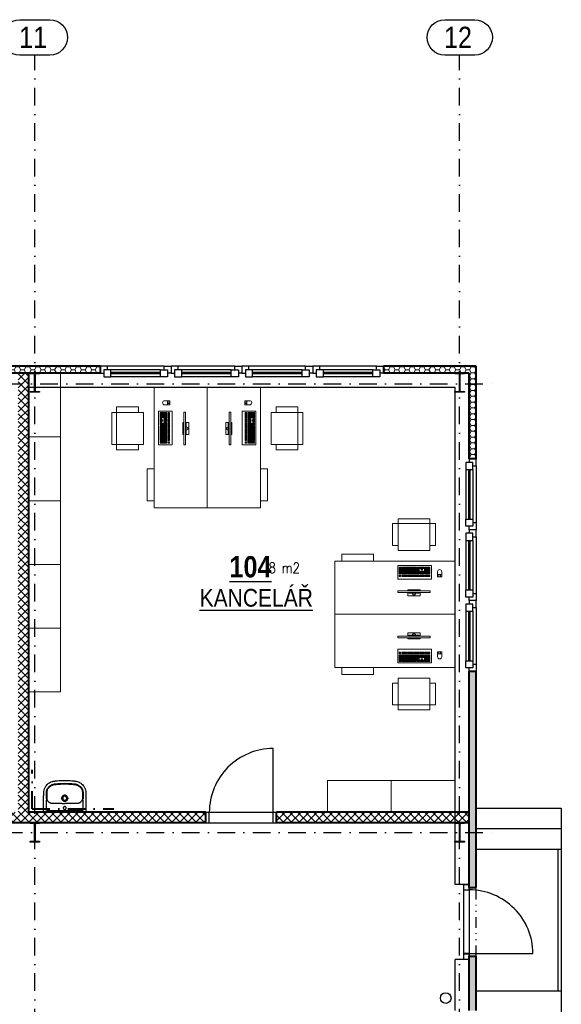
# Model space of a CAD drawing. Header units: millimetres. Extents: x 289644 to 361310, y -188841 to -159734.
# Tile 7 of 7: x 349312 to 356960, y -173637 to -159734. Entities that reach past the tile are written whole.
import ezdxf

# ---------------------------------------------------------------- set-up
doc = ezdxf.new("R2010")
doc.units = ezdxf.units.MM
for name, pattern in [('DASHDOT', [0.5, 0.25, -0.125, 0, -0.125]), ('DIVIDE', [8, 3, -1.5, 0.25, -1.5, 0.25, -1.5]), ('XKITLINE00', [0])]:
    doc.linetypes.add(name, pattern=pattern)
for name, color, linetype in [('IN_BLOKY_ZT', 161, 'Continuous'), ('IN_BP_BOURACI PRACE', 40, 'Continuous'), ('IN_C_CERCHOVANA', 7, 'DIVIDE'), ('IN_C_OSA', 6, 'DASHDOT'), ('IN_LEGENDA_M', 3, 'Continuous'), ('IN_NS_TENKA', 20, 'Continuous'), ('IN_NS_VYPLNE OTVORU', 16, 'Continuous'), ('IN_VYPLNE OTVORU', 151, 'Continuous')]:
    doc.layers.add(name, color=color, linetype=linetype)
doc.layers.add('IN_HELP', color=6, linetype='Continuous', plot=False)
for name, color, linetype, lineweight in [('IN_NS_TLUSTA', 1, 'Continuous', 40), ('IN_SLOUPY', 6, 'Continuous', 30), ('IN_SRAFY', 8, 'Continuous', 9), ('IN_STAFAGE', 8, 'Continuous', 9), ('Položka', 2, 'Continuous', 0), ('SLOUPY', 140, 'Continuous', 13)]:
    doc.layers.add(name, color=color, linetype=linetype, lineweight=lineweight)
doc.styles.add('ARIAL', font='arial.ttf')
doc.styles.add('Koty', font='romand.shx', dxfattribs={"width": 0.8})
doc.styles.add('ROMAND', font='romand.shx', dxfattribs={"width": 0.85})
pattern_1 = [(0, (0, -176228.025), (71.4375, 41.2444597), [47.625, -95.25]), (120, (0, -176228.025), (-71.4375, 41.24446), [47.625, -95.25]), (60, (0, -176228.025), (2e-07, 82.4889196), [-95.25, 47.625])]
pattern_2 = [(45, (0, -176228.025), (-56.1266, 56.1266), []), (135, (0, -176228.025), (-56.1266, -56.1266), [])]

# ---------------------------------------------------------------- blocks, each defined once
blk = doc.blocks.new('umyvadlo02')
for p, q in [((287, 0), (-287, 0)), ((-256, -24), (256, -24)), ((-256, -24), (-256, -155)), ((-164, -123), (-164, -123)), ((164, -123), (164, -123)), ((256, -155), (256, -24)), ((-245, -155), (-245, -155))]:
    blk.add_line(p, q)
for centre, radius, start, end in [((-21, 8455), 8579, 269.8764, 270.1385), ((19, -7830), 7706, 89.8467, 90.1385), ((-3172, 11), 2921, 356.0078, 356.4663), ((-45, -207), 214, 176.0078, 177.7144), ((-149, -202), 101, 174.2213, 177.654), ((-171, -200), 79.3, 158.2149, 174.2213), ((-183, -195), 66.2, 146.7828, 158.2149), ((-1, -198), 43.2, 167.4337, 179.9662), ((1, -198), 43.2, 0.0218, 12.5783), ((178, -198), 72, 22.2487, 32.7535), ((175, -199), 75, 5.3151, 22.2487), ((112, -205), 138, 2.8096, 5.3151), ((2439, -37), 2186, 183.4566, 184.0693), ((63, -206), 196, 2.2085, 4.0693)]:
    blk.add_arc(centre, radius, start, end)
for points, degree in [([(-287, 0), (-291, 0), (-294, 0), (-301, 0), (-300, 0), (-300, 0)], 5), ([(300, 0), (300, 0), (301, 0), (294, 0), (291, 0), (287, 0)], 5), ([(-256, -155), (-256, -156), (-256, -157), (-256, -160), (-256, -163), (-256, -166), (-256, -168), (-257, -169)], 3), ([(257, -169), (257, -168), (256, -166), (256, -163), (256, -160), (256, -157), (256, -156), (256, -155)], 3)]:
    blk.add_open_spline(points, degree=degree)
for points, degree, knots in [([(-300, 0), (-300, 0), (-300, -15), (-300, -24)], 1, [600.373143, 600.373143, 600.51024, 615.933195, 624.329372, 624.329372]), ([(300, -24), (300, -15), (300, 0), (300, 0)], 1, [0, 0, 8.396177, 23.819133, 23.95623, 23.95623]), ([(-300, -24), (-300, -50), (-299, -104), (-298, -172), (-298, -221), (-297, -249), (-297, -264), (-297, -276), (-296, -283), (-296, -289), (-295, -305), (-288, -333), (-271, -366), (-250, -391), (-228, -410), (-203, -425), (-181, -433), (-163, -438), (-152, -440), (-142, -441), (-134, -442), (-121, -444), (-76, -448), (-34, -450), (0, -450)], 3, [624.329372, 624.329372, 624.329372, 624.329372, 702.954481, 784.872453, 830.951627, 847.339519, 869.099473, 876.286618, 885.594721, 889.203185, 893.06913, 934.29152, 975.506743, 1003.663293, 1032.591568, 1061.523462, 1090.200355, 1103.007356, 1116.545068, 1124.93032, 1133.080278, 1141.824147, 1164.862029, 1267.315864, 1267.315864, 1267.315864, 1267.315864]), ([(-164, -123), (-166, -123), (-172, -124), (-180, -124), (-189, -126), (-199, -128), (-208, -132), (-216, -137), (-225, -143), (-232, -151), (-236, -156), (-238, -159)], 3, [850.913163, 850.913163, 850.913163, 850.913163, 858.963388, 866.231581, 877.085686, 886.260054, 895.260314, 905.875022, 916.564351, 927.072225, 937.310546, 937.310546, 937.310546, 937.310546]), ([(-39, -124), (-52, -124), (-68, -124), (-94, -123), (-113, -123), (-133, -123), (-146, -123), (-156, -123), (-161, -123), (-164, -123)], 3, [726.376125, 726.376125, 726.376125, 726.376125, 763.622224, 776.430836, 804.676477, 819.055623, 835.490807, 843.719456, 850.904433, 850.904433, 850.904433, 850.904433]), ([(0, -80), (-3, -80), (-8, -79), (-15, -75), (-19, -68), (-21, -60), (-19, -52), (-15, -45), (-8, -41), (-3, -40), (0, -40)], 3, [0, 0, 0, 0, 8.041153, 16.003729, 24.145465, 32.059, 40.064065, 48.100306, 56.065262, 64.20975, 64.20975, 64.20975, 64.20975]), ([(0, -450), (34, -450), (76, -448), (121, -444), (134, -442), (142, -441), (152, -440), (163, -438), (181, -433), (203, -425), (228, -410), (250, -391), (271, -366), (288, -333), (295, -305), (296, -289), (296, -283), (297, -276), (297, -264), (297, -249), (298, -221), (298, -172), (299, -104), (300, -50), (300, -24)], 3, [-642.986491, -642.986491, -642.986491, -642.986491, -540.532657, -517.494775, -508.750906, -500.600948, -492.215696, -478.677984, -465.870983, -437.194089, -408.262196, -379.333921, -351.177371, -309.962147, -268.739757, -264.873812, -261.265349, -251.957246, -244.770101, -223.010147, -206.622255, -160.54308, -78.625109, 0, 0, 0, 0]), ([(0, -40), (3, -40), (8, -41), (15, -45), (19, -52), (21, -60), (19, -68), (15, -75), (8, -79), (3, -80), (0, -80)], 3, [64.20975, 64.20975, 64.20975, 64.20975, 72.354238, 80.319194, 88.355435, 96.3605, 104.274035, 112.415771, 120.378347, 128.4195, 128.4195, 128.4195, 128.4195]), ([(164, -123), (161, -123), (156, -123), (146, -123), (133, -123), (113, -123), (94, -123), (68, -124), (52, -124), (39, -124)], 3, [523.343903, 523.343903, 523.343903, 523.343903, 530.528881, 538.757529, 555.192714, 569.57186, 597.8175, 610.626113, 647.872212, 647.872212, 647.872212, 647.872212]), ([(238, -159), (236, -156), (232, -151), (225, -143), (216, -137), (208, -132), (199, -128), (189, -126), (180, -124), (172, -124), (166, -123), (164, -123)], 3, [436.937791, 436.937791, 436.937791, 436.937791, 447.176112, 457.683986, 468.373315, 478.988023, 487.988283, 497.162651, 508.016755, 515.284948, 523.335174, 523.335174, 523.335174, 523.335174]), ([(-258, -198), (-259, -200), (-259, -204), (-259, -209), (-259, -216), (-259, -223), (-259, -235), (-259, -245), (-259, -256), (-259, -262), (-259, -269), (-259, -275), (-259, -282), (-258, -288), (-257, -298), (-255, -310), (-249, -326), (-241, -342), (-229, -358), (-211, -374), (-191, -387), (-172, -394), (-161, -397), (-154, -399), (-147, -400), (-136, -401), (-113, -404), (-66, -408), (-26, -409), (0, -409)], 3, [175.048841, 175.048841, 175.048841, 175.048841, 180.891155, 187.66553, 190.097243, 200.971297, 207.107662, 226.924402, 232.691241, 237.690518, 245.872119, 253.117634, 257.691167, 265.085682, 272.24233, 285.758915, 303.884333, 322.571574, 341.132044, 360.794246, 394.866598, 411.87741, 422.527365, 428.832371, 434.893076, 441.844009, 463.483086, 504.881463, 582.882709, 582.882709, 582.882709, 582.882709]), ([(-250, -198), (-250, -200), (-250, -203), (-250, -208), (-250, -216), (-250, -225), (-250, -235), (-250, -244), (-250, -257), (-250, -269), (-250, -280), (-250, -288), (-249, -296), (-247, -308), (-242, -323), (-233, -338), (-222, -352), (-206, -368), (-189, -379), (-174, -385), (-166, -387), (-159, -389), (-152, -391), (-145, -392), (-138, -393), (-128, -394), (-108, -396), (-65, -399), (-26, -401), (0, -401)], 3, [979.515725, 979.515725, 979.515725, 979.515725, 984.998793, 989.193783, 994.506217, 1008.836262, 1014.564091, 1025.67181, 1035.775102, 1052.873813, 1062.576161, 1068.957794, 1075.078432, 1087.407323, 1104.896786, 1122.232394, 1140.496235, 1158.413781, 1190.38659, 1200.50569, 1206.374096, 1216.605643, 1222.213255, 1228.037047, 1234.961214, 1245.092548, 1256.793198, 1296.845648, 1374.248337, 1374.248337, 1374.248337, 1374.248337]), ([(0, -242), (-6, -242), (-14, -240), (-25, -235), (-34, -227), (-40, -218), (-43, -207), (-44, -201), (-44, -198)], 3, [-68.665418, -68.665418, -68.665418, -68.665418, -51.296816, -42.590342, -34.181869, -16.861064, -8.510528, 0, 0, 0, 0]), ([(-43, -189), (-42, -184), (-38, -175), (-28, -164), (-17, -158), (-7, -155), (-2, -155), (0, -155)], 3, [9.459226, 9.459226, 9.459226, 9.459226, 24.117237, 38.862114, 53.669389, 61.303478, 68.668558, 68.668558, 68.668558, 68.668558]), ([(-29, -198), (-29, -196), (-28, -193), (-27, -187), (-24, -182), (-20, -178), (-16, -175), (-9, -171), (-4, -170), (0, -170)], 3, [44.736035, 44.736035, 44.736035, 44.736035, 50.403646, 55.91951, 61.571197, 67.020032, 72.442686, 78.078755, 89.405769, 89.405769, 89.405769, 89.405769]), ([(0, -227), (-2, -227), (-6, -226), (-11, -225), (-16, -222), (-20, -218), (-24, -214), (-27, -208), (-29, -202), (-29, -198)], 3, [0, 0, 0, 0, 5.771404, 11.358994, 16.760694, 22.424371, 27.849839, 33.48032, 44.736035, 44.736035, 44.736035, 44.736035]), ([(0, -155), (2, -155), (7, -155), (17, -158), (28, -164), (38, -175), (42, -184), (43, -189)], 3, [68.668558, 68.668558, 68.668558, 68.668558, 76.033638, 83.667727, 98.475003, 113.219879, 127.877891, 127.877891, 127.877891, 127.877891]), ([(0, -170), (4, -170), (9, -171), (16, -175), (20, -178), (24, -182), (27, -187), (28, -193), (29, -196), (29, -198)], 3, [89.405769, 89.405769, 89.405769, 89.405769, 100.732783, 106.368852, 111.791506, 117.240341, 122.892028, 128.407892, 134.075503, 134.075503, 134.075503, 134.075503]), ([(29, -198), (29, -202), (27, -208), (24, -214), (20, -218), (16, -222), (11, -225), (6, -226), (2, -227), (0, -227)], 3, [134.075503, 134.075503, 134.075503, 134.075503, 145.331218, 150.961699, 156.387167, 162.050844, 167.452544, 173.040134, 178.811538, 178.811538, 178.811538, 178.811538]), ([(44, -198), (44, -201), (43, -207), (40, -218), (34, -227), (25, -235), (14, -240), (6, -242), (0, -242)], 3, [137.337116, 137.337116, 137.337116, 137.337116, 145.847644, 154.19818, 171.518985, 179.927458, 188.633932, 206.002534, 206.002534, 206.002534, 206.002534]), ([(0, -401), (26, -401), (65, -399), (108, -396), (128, -394), (138, -393), (145, -392), (152, -391), (159, -389), (166, -387), (174, -385), (189, -379), (206, -368), (222, -352), (233, -338), (242, -323), (247, -308), (249, -296), (250, -288), (250, -280), (250, -269), (250, -257), (250, -244), (250, -235), (250, -225), (250, -216), (250, -208), (250, -203), (250, -200), (250, -198)], 3, [0, 0, 0, 0, 77.402688, 117.455139, 129.155789, 139.287123, 146.21129, 152.035082, 157.642694, 167.874241, 173.742647, 183.861746, 215.834556, 233.752102, 252.015943, 269.351551, 286.841014, 299.169905, 305.290543, 311.672176, 321.374524, 338.473235, 348.576526, 359.684246, 365.412075, 379.74212, 385.054554, 389.249544, 394.732611, 394.732611, 394.732611, 394.732611]), ([(0, -409), (26, -409), (66, -408), (113, -404), (136, -401), (147, -400), (154, -399), (161, -397), (172, -394), (191, -387), (211, -374), (229, -358), (241, -342), (249, -326), (255, -310), (257, -298), (258, -288), (259, -282), (259, -275), (259, -269), (259, -262), (259, -256), (259, -245), (259, -235), (259, -223), (259, -216), (259, -209), (259, -204), (259, -200), (258, -198)], 3, [582.882709, 582.882709, 582.882709, 582.882709, 660.883955, 702.282331, 723.921408, 730.872341, 736.933047, 743.238052, 753.888008, 770.898819, 804.971172, 824.633373, 843.193843, 861.881084, 880.006503, 893.523087, 900.679736, 908.07425, 912.647783, 919.893298, 928.074899, 933.074176, 938.841015, 958.657755, 964.79412, 975.668174, 978.099887, 984.874262, 990.716576, 990.716576, 990.716576, 990.716576])]:
    blk.add_open_spline(points, degree=degree, knots=knots)
blk = doc.blocks.new('Klávesnice')
at = {"color": 0, "linetype": 'ByBlock', "lineweight": -2}
for p, q in [((0, 193), (476, 193)), ((0, 192), (0, 193)), ((0, 193), (0, 192)), ((0, 192), (0, 193)), ((0, 0), (0, 192)), ((0, 192), (0, 0)), ((39, 152), (20, 152)), ((20, 133), (20, 152)), ((36, 148), (23, 148)), ((23, 135), (23, 148)), ((36, 148), (36, 135)), ((39, 133), (39, 152)), ((77, 152), (58, 152)), ((58, 133), (58, 152)), ((74, 148), (61, 148)), ((61, 148), (61, 135)), ((74, 135), (74, 148)), ((96, 152), (77, 152)), ((93, 148), (80, 148)), ((80, 148), (80, 135)), ((93, 148), (93, 135)), ((115, 152), (96, 152)), ((112, 148), (99, 148)), ((99, 148), (99, 135)), ((112, 135), (112, 148)), ((134, 152), (115, 152)), ((131, 148), (118, 148)), ((118, 148), (118, 135)), ((131, 148), (131, 135)), ((134, 133), (134, 152)), ((162, 152), (143, 152)), ((143, 133), (143, 152)), ((159, 148), (146, 148)), ((146, 148), (146, 135)), ((159, 135), (159, 148)), ((181, 152), (162, 152)), ((178, 148), (165, 148)), ((165, 148), (165, 135)), ((178, 148), (178, 135)), ((200, 152), (181, 152)), ((197, 148), (184, 148)), ((184, 148), (184, 135)), ((197, 135), (197, 148)), ((219, 152), (200, 152)), ((216, 148), (203, 148)), ((203, 148), (203, 135)), ((216, 148), (216, 135)), ((219, 133), (219, 152)), ((247, 152), (229, 152)), ((229, 133), (229, 152)), ((244, 148), (232, 148)), ((232, 148), (232, 135)), ((244, 135), (244, 148)), ((266, 152), (247, 152)), ((263, 148), (250, 148)), ((250, 148), (250, 135)), ((263, 148), (263, 135)), ((285, 152), (266, 152)), ((282, 148), (269, 148)), ((269, 148), (269, 135)), ((282, 135), (282, 148)), ((304, 152), (285, 152)), ((301, 148), (288, 148)), ((288, 148), (288, 135)), ((301, 148), (301, 135)), ((304, 133), (304, 152)), ((314, 152), (314, 133)), ((333, 152), (314, 152)), ((317, 135), (317, 148)), ((330, 148), (317, 148)), ((330, 135), (330, 148)), ((352, 152), (333, 152)), ((336, 135), (336, 148)), ((349, 148), (336, 148)), ((349, 148), (349, 135)), ((371, 152), (352, 152)), ((355, 135), (355, 148)), ((368, 148), (355, 148)), ((368, 135), (368, 148)), ((371, 152), (371, 133)), ((399, 152), (380, 152)), ((380, 133), (380, 152)), ((396, 148), (383, 148)), ((383, 135), (383, 148)), ((396, 135), (396, 148)), ((418, 152), (399, 152)), ((415, 148), (402, 148)), ((402, 148), (402, 135)), ((415, 148), (415, 135)), ((437, 152), (418, 152)), ((434, 148), (421, 148)), ((421, 148), (421, 135)), ((434, 135), (434, 148)), ((456, 152), (437, 152)), ((453, 148), (440, 148)), ((440, 148), (440, 135)), ((453, 148), (453, 135)), ((456, 133), (456, 152)), ((476, 193), (476, 192)), ((476, 193), (476, 192)), ((476, 192), (476, 193)), ((476, 192), (476, 0)), ((476, 192), (476, 0)), ((0, 0), (476, 0)), ((20, 133), (39, 133)), ((39, 114), (20, 114)), ((20, 114), (20, 95)), ((20, 95), (20, 76)), ((20, 58), (20, 76)), ((20, 39), (20, 58)), ((20, 39), (20, 20)), ((48, 20), (20, 20)), ((36, 135), (23, 135)), ((36, 110), (23, 110)), ((23, 97), (23, 110)), ((23, 97), (36, 97)), ((23, 78), (23, 91)), ((45, 91), (23, 91)), ((23, 78), (45, 78)), ((55, 72), (23, 72)), ((23, 59), (23, 72)), ((55, 59), (23, 59)), ((64, 54), (23, 54)), ((23, 41), (23, 54)), ((64, 41), (23, 41)), ((23, 22), (23, 35)), ((45, 35), (23, 35)), ((23, 22), (45, 22)), ((36, 110), (36, 97)), ((58, 114), (39, 114)), ((55, 110), (42, 110)), ((42, 97), (42, 110)), ((42, 97), (55, 97)), ((45, 78), (45, 91)), ((45, 35), (45, 22)), ((48, 39), (48, 20)), ((48, 39), (62, 39)), ((64, 91), (51, 91)), ((51, 78), (51, 91)), ((51, 78), (64, 78)), ((55, 97), (55, 110)), ((55, 59), (55, 72)), ((58, 133), (77, 133)), ((77, 114), (58, 114)), ((74, 135), (61, 135)), ((74, 110), (61, 110)), ((61, 97), (61, 110)), ((61, 97), (74, 97)), ((74, 72), (61, 72)), ((61, 59), (61, 72)), ((61, 59), (74, 59)), ((62, 39), (62, 20)), ((91, 20), (62, 20)), ((64, 78), (64, 91)), ((64, 41), (64, 54)), ((65, 22), (65, 35)), ((88, 35), (65, 35)), ((65, 22), (88, 22)), ((70, 78), (70, 91)), ((83, 91), (70, 91)), ((70, 78), (83, 78)), ((70, 41), (70, 54)), ((83, 54), (70, 54)), ((70, 41), (83, 41)), ((74, 110), (74, 97)), ((74, 72), (74, 59)), ((77, 133), (96, 133)), ((96, 114), (77, 114)), ((93, 135), (80, 135)), ((93, 110), (80, 110)), ((80, 97), (80, 110)), ((80, 97), (93, 97)), ((80, 59), (80, 72)), ((93, 72), (80, 72)), ((80, 59), (93, 59)), ((83, 78), (83, 91)), ((83, 54), (83, 41)), ((88, 35), (88, 22)), ((89, 78), (89, 91)), ((102, 91), (89, 91)), ((89, 78), (102, 78)), ((89, 41), (89, 54)), ((102, 54), (89, 54)), ((89, 41), (102, 41)), ((233, 20), (91, 20)), ((93, 97), (93, 110)), ((93, 72), (93, 59)), ((94, 22), (94, 35)), ((230, 35), (94, 35)), ((94, 22), (230, 22)), ((96, 133), (115, 133)), ((115, 114), (96, 114)), ((112, 135), (99, 135)), ((112, 110), (99, 110)), ((99, 97), (99, 110)), ((99, 97), (112, 97)), ((112, 72), (99, 72)), ((99, 59), (99, 72)), ((99, 59), (112, 59)), ((102, 78), (102, 91)), ((102, 54), (102, 41)), ((121, 91), (108, 91)), ((108, 78), (108, 91)), ((108, 78), (121, 78)), ((121, 54), (108, 54)), ((108, 41), (108, 54)), ((108, 41), (121, 41)), ((112, 110), (112, 97)), ((112, 72), (112, 59)), ((115, 133), (134, 133)), ((134, 114), (115, 114)), ((131, 135), (118, 135)), ((131, 110), (118, 110)), ((118, 97), (118, 110)), ((118, 97), (131, 97)), ((118, 59), (118, 72)), ((131, 72), (118, 72)), ((118, 59), (131, 59)), ((121, 78), (121, 91)), ((121, 54), (121, 41)), ((127, 78), (127, 91)), ((140, 91), (127, 91)), ((127, 78), (140, 78)), ((127, 41), (127, 54)), ((140, 54), (127, 54)), ((127, 41), (140, 41)), ((131, 97), (131, 110)), ((131, 72), (131, 59)), ((153, 114), (134, 114)), ((150, 110), (137, 110)), ((137, 97), (137, 110)), ((137, 97), (150, 97)), ((137, 59), (137, 72)), ((150, 72), (137, 72)), ((137, 59), (150, 59)), ((140, 78), (140, 91)), ((140, 54), (140, 41)), ((143, 133), (162, 133)), ((159, 135), (146, 135)), ((159, 91), (146, 91)), ((146, 78), (146, 91)), ((146, 78), (159, 78)), ((159, 54), (146, 54)), ((146, 41), (146, 54)), ((146, 41), (159, 41)), ((150, 110), (150, 97)), ((150, 72), (150, 59)), ((172, 114), (153, 114)), ((169, 110), (156, 110)), ((156, 97), (156, 110)), ((156, 97), (169, 97)), ((169, 72), (156, 72)), ((156, 59), (156, 72)), ((156, 59), (169, 59)), ((159, 78), (159, 91)), ((159, 54), (159, 41)), ((162, 133), (181, 133)), ((178, 135), (165, 135)), ((165, 78), (165, 91)), ((178, 91), (165, 91)), ((165, 78), (178, 78)), ((165, 41), (165, 54)), ((178, 54), (165, 54)), ((165, 41), (178, 41)), ((169, 97), (169, 110)), ((169, 72), (169, 59)), ((191, 114), (172, 114)), ((188, 110), (175, 110)), ((175, 97), (175, 110)), ((175, 97), (188, 97)), ((175, 59), (175, 72)), ((188, 72), (175, 72)), ((175, 59), (188, 59)), ((178, 78), (178, 91)), ((178, 54), (178, 41)), ((181, 133), (200, 133)), ((197, 135), (184, 135)), ((184, 78), (184, 91)), ((197, 91), (184, 91)), ((184, 78), (197, 78)), ((184, 41), (184, 54)), ((197, 54), (184, 54)), ((184, 41), (197, 41)), ((188, 110), (188, 97)), ((188, 72), (188, 59)), ((210, 114), (191, 114)), ((207, 110), (194, 110)), ((194, 97), (194, 110)), ((194, 97), (207, 97)), ((207, 72), (194, 72)), ((194, 59), (194, 72)), ((194, 59), (207, 59)), ((197, 78), (197, 91)), ((197, 54), (197, 41)), ((200, 133), (219, 133)), ((216, 135), (203, 135)), ((216, 91), (203, 91)), ((203, 78), (203, 91)), ((203, 78), (216, 78)), ((216, 54), (203, 54)), ((203, 41), (203, 54)), ((203, 41), (216, 41)), ((207, 97), (207, 110)), ((207, 72), (207, 59)), ((229, 114), (210, 114)), ((226, 110), (213, 110)), ((213, 97), (213, 110)), ((213, 97), (226, 97)), ((213, 59), (213, 72)), ((226, 72), (213, 72)), ((213, 59), (226, 59)), ((216, 78), (216, 91)), ((216, 54), (216, 41)), ((222, 78), (222, 91)), ((235, 91), (222, 91)), ((222, 78), (235, 78)), ((222, 41), (222, 54)), ((235, 54), (222, 54)), ((222, 41), (235, 41)), ((226, 110), (226, 97)), ((226, 72), (226, 59)), ((229, 133), (247, 133)), ((247, 114), (229, 114)), ((230, 35), (230, 22)), ((244, 135), (232, 135)), ((244, 110), (232, 110)), ((232, 97), (232, 110)), ((232, 97), (244, 97)), ((232, 59), (232, 72)), ((244, 72), (232, 72)), ((232, 59), (244, 59)), ((262, 20), (233, 20)), ((235, 78), (235, 91)), ((235, 54), (235, 41)), ((236, 22), (236, 35)), ((259, 35), (236, 35)), ((236, 22), (259, 22)), ((254, 91), (241, 91)), ((241, 78), (241, 91)), ((241, 78), (254, 78)), ((254, 54), (241, 54)), ((241, 41), (241, 54)), ((241, 41), (254, 41)), ((244, 97), (244, 110)), ((244, 72), (244, 59)), ((247, 133), (266, 133)), ((266, 114), (247, 114)), ((263, 135), (250, 135)), ((263, 110), (250, 110)), ((250, 97), (250, 110)), ((250, 97), (263, 97)), ((263, 72), (250, 72)), ((250, 59), (250, 72)), ((250, 59), (263, 59)), ((254, 78), (254, 91)), ((254, 54), (254, 41)), ((259, 22), (259, 35)), ((260, 78), (260, 91)), ((273, 91), (260, 91)), ((260, 78), (273, 78)), ((301, 54), (260, 54)), ((260, 54), (260, 41)), ((301, 41), (260, 41)), ((262, 39), (262, 20)), ((276, 39), (262, 39)), ((263, 110), (263, 97)), ((263, 72), (263, 59)), ((266, 133), (285, 133)), ((285, 114), (266, 114)), ((282, 135), (269, 135)), ((282, 110), (269, 110)), ((269, 97), (269, 110)), ((269, 97), (282, 97)), ((301, 72), (269, 72)), ((269, 72), (269, 59)), ((301, 59), (269, 59)), ((273, 78), (273, 91)), ((276, 39), (276, 20)), ((304, 20), (276, 20)), ((279, 78), (279, 91)), ((301, 91), (279, 91)), ((279, 78), (301, 78)), ((279, 22), (279, 35)), ((301, 35), (279, 35)), ((279, 22), (301, 22)), ((282, 97), (282, 110)), ((285, 133), (304, 133)), ((285, 114), (304, 114)), ((301, 135), (288, 135)), ((301, 110), (288, 110)), ((288, 97), (288, 110)), ((288, 97), (301, 97)), ((301, 110), (301, 97)), ((301, 91), (301, 78)), ((301, 72), (301, 59)), ((301, 54), (301, 41)), ((301, 22), (301, 35)), ((304, 95), (304, 114)), ((304, 95), (304, 76)), ((304, 58), (304, 76)), ((304, 39), (304, 58)), ((304, 39), (304, 20)), ((333, 133), (314, 133)), ((333, 114), (314, 114)), ((314, 95), (314, 114)), ((314, 76), (314, 95)), ((314, 76), (333, 76)), ((314, 20), (314, 39)), ((333, 39), (314, 39)), ((314, 20), (333, 20)), ((317, 135), (330, 135)), ((330, 110), (317, 110)), ((317, 97), (317, 110)), ((317, 97), (330, 97)), ((330, 91), (317, 91)), ((317, 78), (317, 91)), ((330, 78), (317, 78)), ((317, 35), (317, 22)), ((330, 35), (317, 35)), ((330, 22), (317, 22)), ((330, 97), (330, 110)), ((330, 78), (330, 91)), ((330, 35), (330, 22)), ((352, 133), (333, 133)), ((333, 114), (352, 114)), ((333, 76), (352, 76)), ((352, 58), (333, 58)), ((333, 39), (333, 58)), ((333, 20), (352, 20)), ((336, 135), (349, 135)), ((349, 110), (336, 110)), ((336, 110), (336, 97)), ((336, 97), (349, 97)), ((349, 91), (336, 91)), ((336, 91), (336, 78)), ((349, 78), (336, 78)), ((349, 54), (336, 54)), ((336, 54), (336, 41)), ((349, 41), (336, 41)), ((336, 35), (336, 22)), ((349, 35), (336, 35)), ((349, 22), (336, 22)), ((349, 110), (349, 97)), ((349, 91), (349, 78)), ((349, 54), (349, 41)), ((349, 22), (349, 35)), ((371, 133), (352, 133)), ((352, 114), (371, 114)), ((352, 76), (371, 76)), ((352, 39), (352, 58)), ((371, 39), (352, 39)), ((352, 20), (371, 20)), ((355, 135), (368, 135)), ((368, 110), (355, 110)), ((355, 110), (355, 97)), ((355, 97), (368, 97)), ((368, 91), (355, 91)), ((355, 91), (355, 78)), ((368, 78), (355, 78)), ((355, 35), (355, 22)), ((368, 35), (355, 35)), ((368, 22), (355, 22)), ((368, 97), (368, 110)), ((368, 78), (368, 91)), ((368, 35), (368, 22)), ((371, 95), (371, 114)), ((371, 76), (371, 95)), ((371, 20), (371, 39)), ((380, 133), (399, 133)), ((399, 114), (380, 114)), ((380, 114), (380, 95)), ((380, 95), (380, 76)), ((380, 76), (380, 58)), ((380, 58), (380, 39)), ((380, 20), (380, 39)), ((380, 20), (418, 20)), ((396, 135), (383, 135)), ((396, 110), (383, 110)), ((383, 97), (383, 110)), ((383, 97), (396, 97)), ((383, 78), (383, 91)), ((396, 91), (383, 91)), ((383, 78), (396, 78)), ((383, 59), (383, 72)), ((396, 72), (383, 72)), ((383, 59), (396, 59)), ((383, 41), (383, 54)), ((396, 54), (383, 54)), ((383, 41), (396, 41)), ((383, 35), (383, 22)), ((415, 35), (383, 35)), ((415, 22), (383, 22)), ((396, 110), (396, 97)), ((396, 78), (396, 91)), ((396, 59), (396, 72)), ((396, 41), (396, 54)), ((399, 133), (418, 133)), ((418, 114), (399, 114)), ((415, 135), (402, 135)), ((415, 110), (402, 110)), ((402, 97), (402, 110)), ((402, 97), (415, 97)), ((402, 78), (402, 91)), ((415, 91), (402, 91)), ((402, 78), (415, 78)), ((402, 59), (402, 72)), ((415, 72), (402, 72)), ((402, 59), (415, 59)), ((402, 41), (402, 54)), ((415, 54), (402, 54)), ((402, 41), (415, 41)), ((415, 97), (415, 110)), ((415, 91), (415, 78)), ((415, 72), (415, 59)), ((415, 54), (415, 41)), ((415, 35), (415, 22)), ((418, 133), (437, 133)), ((437, 114), (418, 114)), ((437, 20), (418, 20)), ((434, 135), (421, 135)), ((434, 110), (421, 110)), ((421, 97), (421, 110)), ((421, 97), (434, 97)), ((421, 78), (421, 91)), ((434, 91), (421, 91)), ((421, 78), (434, 78)), ((421, 59), (421, 72)), ((434, 72), (421, 72)), ((421, 59), (434, 59)), ((421, 41), (421, 54)), ((434, 54), (421, 54)), ((421, 41), (434, 41)), ((421, 22), (421, 35)), ((434, 35), (421, 35)), ((421, 22), (434, 22)), ((434, 110), (434, 97)), ((434, 78), (434, 91)), ((434, 59), (434, 72)), ((434, 41), (434, 54)), ((434, 22), (434, 35)), ((437, 133), (456, 133)), ((437, 114), (456, 114)), ((456, 20), (437, 20)), ((453, 135), (440, 135)), ((453, 110), (440, 110)), ((440, 97), (440, 110)), ((440, 97), (453, 97)), ((453, 91), (440, 91)), ((440, 91), (440, 59)), ((440, 59), (453, 59)), ((440, 54), (440, 22)), ((453, 54), (440, 54)), ((440, 22), (453, 22)), ((453, 97), (453, 110)), ((453, 59), (453, 91)), ((453, 54), (453, 22)), ((456, 95), (456, 114)), ((456, 58), (456, 95)), ((456, 20), (456, 58))]:
    blk.add_line(p, q, dxfattribs=at)
blk = doc.blocks.new('*U44')
at = {"color": 0, "linetype": 'ByBlock', "lineweight": -2}
for p, q in [((-85, 85), (85, 85)), ((-85, 85), (-85, 38)), ((-85, 0), (-85, 15)), ((85, 0), (-85, 0)), ((-81, 38), (-70, 49)), ((-70, 49), (70, 49)), ((-24, 49), (-13, 71)), ((-13, 71), (13, 71)), ((24, 49), (13, 71)), ((81, 38), (70, 49)), ((85, 85), (85, 38)), ((85, 0), (85, 15))]:
    blk.add_line(p, q, dxfattribs=at)
blk.add_lwpolyline([(-229, 15), (229, 15), (229, 38), (-229, 38)], close=True, dxfattribs=at)

msp = doc.modelspace()

# ---------------------------------------------------------------- hatches: boundary and pattern name
at = {"layer": 'IN_SRAFY'}
h = msp.add_hatch(dxfattribs=at)
h.set_pattern_fill('ANSI37', color=8, scale=25)
h.set_pattern_definition(pattern_2)
h.paths.add_polyline_path([(349440, -164726), (349290, -164726), (349290, -170926), (348290, -170926), (348290, -171076), (351940, -171076), (351940, -170926), (349440, -170926)])
h = msp.add_hatch(dxfattribs=at)
h.set_pattern_fill('HONEY', color=8, scale=15)
h.set_pattern_definition(pattern_1)
h.paths.add_polyline_path([(350450, -164626), (348490, -164626), (348490, -164726), (350450, -164726)])
h = msp.add_hatch(dxfattribs=at)
h.set_pattern_fill('HONEY', color=8, scale=15)
h.set_pattern_definition(pattern_1)
h.paths.add_polyline_path([(355760, -164626), (354450, -164626), (354450, -164726), (355660, -164726), (355660, -165936), (355760, -165936)])
h = msp.add_hatch(dxfattribs=at)
h.set_pattern_fill('HONEY', color=8, scale=15)
h.set_pattern_definition([(0, (6240.004, -180538.025), (71.4375, 41.2444597), [47.625, -95.25]), (120, (6240.004, -180538.025), (-71.4375, 41.24446), [47.625, -95.25]), (60, (6240.004, -180538.025), (2e-07, 82.4889196), [-95.25, 47.625])])
h.paths.add_polyline_path([(355660, -171986), (355760, -171986), (355760, -168936), (355660, -168936)])
h.paths.add_polyline_path([(355760, -172956), (355660, -172956), (355660, -173726), (355760, -173726)])
h = msp.add_hatch(dxfattribs=at)
h.set_pattern_fill('ANSI37', color=8, scale=25)
h.set_pattern_definition(pattern_2)
h.paths.add_polyline_path([(352940, -171076), (355660, -171076), (355660, -170926), (352940, -170926)])

# ---------------------------------------------------------------- linework, layer by layer
at = {"layer": 'IN_BP_BOURACI PRACE', "color": 8}
msp.add_circle((355328, -173549), 75, dxfattribs=at)
at = {"layer": 'IN_C_CERCHOVANA', "color": 8, "ltscale": 50}
msp.add_line((355760, -172956), (355760, -171986), dxfattribs=at)
at = {"layer": 'IN_C_OSA', "color": 8, "ltscale": 1000}
for p, q in [((349525, -187452), (349525, -160234)), ((355525, -187452), (355525, -160234)), ((291091, -164876), (356093, -164876)), ((291091, -171211), (356093, -171211))]:
    msp.add_line(p, q, dxfattribs=at)
at = {"layer": 'IN_C_OSA', "color": 8, "linetype": 'ByBlock'}
for points in [[(349314, -160234, -1), (349314, -159734), (349737, -159734, -1), (349737, -160234)], [(355314, -160234, -1), (355314, -159734), (355737, -159734, -1), (355737, -160234)]]:
    msp.add_lwpolyline(points, format="xyb", close=True, dxfattribs=at)
at = {"layer": 'IN_NS_TENKA', "color": 8}
for p, q in [((355460, -164926), (349415, -164926)), ((355460, -171946), (355460, -164926)), ((355760, -170866), (356960, -170866)), ((356960, -170866), (356960, -174026)), ((355760, -171156), (356960, -171156)), ((355760, -171446), (356960, -171446)), ((356910, -171446), (356910, -173446)), ((355660, -171946), (355460, -171946)), ((355460, -173726), (355460, -173006)), ((355610, -173006), (355460, -173006)), ((355760, -173446), (356960, -173446))]:
    msp.add_line(p, q, dxfattribs=at)
at = {"layer": 'IN_NS_TLUSTA', "color": 8}
for p, q in [((350450, -164626), (348490, -164626)), ((350450, -164726), (348490, -164726)), ((349440, -170926), (349440, -164726)), ((350450, -164626), (350450, -164726)), ((355760, -164626), (354450, -164626)), ((354450, -164626), (354450, -164726)), ((355660, -164726), (354450, -164726)), ((355660, -165936), (355660, -164726)), ((355760, -165936), (355760, -164626)), ((355760, -165936), (355660, -165936)), ((355760, -168936), (355660, -168936)), ((355660, -171986), (355660, -168936)), ((355760, -171986), (355760, -168936)), ((351940, -170926), (349440, -170926)), ((351940, -171076), (351940, -170926)), ((355660, -170926), (352940, -170926)), ((352940, -171076), (352940, -170926)), ((351940, -171076), (348290, -171076)), ((355660, -171076), (352940, -171076)), ((355660, -171986), (355760, -171986)), ((355660, -173726), (355660, -172956)), ((355660, -172956), (355760, -172956)), ((355760, -173726), (355760, -172956))]:
    msp.add_line(p, q, dxfattribs=at)
at = {"layer": 'IN_NS_TLUSTA', "color": 8, "linetype": 'DASHDOT', "ltscale": 1000}
for q in [(349490, -170326), (350640, -170876)]:
    msp.add_line((349490, -170876), q, dxfattribs=at)
at = {"layer": 'IN_NS_VYPLNE OTVORU', "color": 8}
for p, q in [((351350, -164626), (350450, -164626)), ((351300, -164676), (350550, -164676)), ((351300, -164716), (350600, -164716)), ((351300, -164736), (350600, -164736)), ((352350, -164626), (351450, -164626)), ((352300, -164676), (351550, -164676)), ((352300, -164716), (351600, -164716)), ((352300, -164736), (351600, -164736)), ((353350, -164626), (352450, -164626)), ((353300, -164676), (352550, -164676)), ((353300, -164716), (352600, -164716)), ((353300, -164736), (352600, -164736)), ((354350, -164626), (353450, -164626)), ((354300, -164676), (353550, -164676)), ((354300, -164716), (353600, -164716)), ((354300, -164736), (353600, -164736)), ((351300, -164776), (350600, -164776)), ((352300, -164776), (351600, -164776)), ((353300, -164776), (352600, -164776)), ((354300, -164776), (353600, -164776)), ((355610, -166086), (355610, -166786)), ((355650, -166086), (355650, -166786)), ((355670, -166086), (355670, -166786)), ((355710, -166086), (355710, -166836)), ((355760, -166036), (355760, -166936)), ((355610, -167086), (355610, -167786)), ((355650, -167086), (355650, -167786)), ((355670, -167086), (355670, -167786)), ((355710, -167086), (355710, -167836)), ((355760, -167036), (355760, -167936)), ((355610, -168086), (355610, -168786)), ((355650, -168086), (355650, -168786)), ((355670, -168086), (355670, -168786)), ((355710, -168086), (355710, -168836)), ((355760, -168036), (355760, -168936)), ((351940, -170926), (352940, -170926)), ((351990, -171076), (351990, -170926)), ((352890, -171076), (352890, -170926)), ((351940, -171076), (352940, -171076)), ((355580, -172018), (355580, -172913)), ((355660, -171980), (355660, -172962))]:
    msp.add_line(p, q, dxfattribs=at)
for points in [[(350550, -164676), (350550, -164626), (350450, -164626), (350450, -164726), (350500, -164726)], [(351350, -164676), (351350, -164626), (351450, -164626), (351450, -164726), (351400, -164726)], [(351550, -164676), (351550, -164626), (351450, -164626), (351450, -164726), (351500, -164726)], [(352350, -164676), (352350, -164626), (352450, -164626), (352450, -164726), (352400, -164726)], [(352550, -164676), (352550, -164626), (352450, -164626), (352450, -164726), (352500, -164726)], [(353350, -164676), (353350, -164626), (353450, -164626), (353450, -164726), (353400, -164726)], [(353550, -164676), (353550, -164626), (353450, -164626), (353450, -164726), (353500, -164726)], [(354350, -164676), (354350, -164626), (354450, -164626), (354450, -164726), (354400, -164726)], [(355710, -166036), (355760, -166036), (355760, -165936), (355660, -165936), (355660, -165986)], [(355710, -166836), (355760, -166836), (355760, -166936), (355660, -166936), (355660, -166886)], [(355710, -167036), (355760, -167036), (355760, -166936), (355660, -166936), (355660, -166986)], [(355710, -167836), (355760, -167836), (355760, -167936), (355660, -167936), (355660, -167886)], [(355710, -168036), (355760, -168036), (355760, -167936), (355660, -167936), (355660, -167986)], [(355710, -168836), (355760, -168836), (355760, -168936), (355660, -168936), (355660, -168886)]]:
    msp.add_lwpolyline(points, dxfattribs=at)
for points in [[(350600, -164676), (350500, -164676), (350500, -164776), (350600, -164776)], [(351300, -164676), (351400, -164676), (351400, -164776), (351300, -164776)], [(351600, -164676), (351500, -164676), (351500, -164776), (351600, -164776)], [(352300, -164676), (352400, -164676), (352400, -164776), (352300, -164776)], [(352600, -164676), (352500, -164676), (352500, -164776), (352600, -164776)], [(353300, -164676), (353400, -164676), (353400, -164776), (353300, -164776)], [(353600, -164676), (353500, -164676), (353500, -164776), (353600, -164776)], [(354300, -164676), (354400, -164676), (354400, -164776), (354300, -164776)], [(355710, -166086), (355710, -165986), (355610, -165986), (355610, -166086)], [(355710, -166786), (355710, -166886), (355610, -166886), (355610, -166786)], [(355710, -167086), (355710, -166986), (355610, -166986), (355610, -167086)], [(355710, -167786), (355710, -167886), (355610, -167886), (355610, -167786)], [(355710, -168086), (355710, -167986), (355610, -167986), (355610, -168086)], [(355710, -168786), (355710, -168886), (355610, -168886), (355610, -168786)]]:
    msp.add_lwpolyline(points, close=True, dxfattribs=at)
for points in [[(352890, -170926), (352890, -170026, 0.414214), (351990, -170926)], [(355660, -172921), (356560, -172921, 0.414214), (355660, -172021)]]:
    msp.add_lwpolyline(points, format="xyb", dxfattribs=at)
at = {"layer": 'IN_SLOUPY', "color": 8}
for points in [[(349522, -164970), (349522, -164751, 0.414214), (349507, -164736), (349458, -164736), (349458, -164726), (349593, -164726), (349593, -164736), (349544, -164736, 0.414214), (349529, -164751), (349529, -164970, 0.414214), (349544, -164985), (349593, -164985), (349593, -164996), (349458, -164996), (349458, -164985), (349507, -164985, 0.414214)], [(355522, -164970), (355522, -164751, 0.414214), (355507, -164736), (355458, -164736), (355458, -164726), (355593, -164726), (355593, -164736), (355544, -164736, 0.414214), (355529, -164751), (355529, -164970, 0.414214), (355544, -164985), (355593, -164985), (355593, -164996), (355458, -164996), (355458, -164985), (355507, -164985, 0.414214)], [(349522, -171320), (349522, -171101, 0.414214), (349507, -171086), (349458, -171086), (349458, -171076), (349593, -171076), (349593, -171086), (349544, -171086, 0.414214), (349529, -171101), (349529, -171320, 0.414214), (349544, -171335), (349593, -171335), (349593, -171346), (349458, -171346), (349458, -171335), (349507, -171335, 0.414214)], [(355522, -171320), (355522, -171101, 0.414214), (355507, -171086), (355458, -171086), (355458, -171076), (355593, -171076), (355593, -171086), (355544, -171086, 0.414214), (355529, -171101), (355529, -171320, 0.414214), (355544, -171335), (355593, -171335), (355593, -171346), (355458, -171346), (355458, -171335), (355507, -171335, 0.414214)]]:
    msp.add_lwpolyline(points, format="xyb", close=True, dxfattribs=at)
at = {"layer": 'IN_STAFAGE', "color": 8, "ltscale": 10}
for p, q in [((351401, -165174), (351401, -165114)), ((351401, -165134), (351431, -165134)), ((351401, -165154), (351431, -165154)), ((352520, -165134), (352490, -165134)), ((352520, -165154), (352490, -165154)), ((352520, -165174), (352520, -165114)), ((355213, -167570), (355273, -167570)), ((355233, -167570), (355233, -167600)), ((355253, -167570), (355253, -167600)), ((355213, -168690), (355273, -168690)), ((355233, -168690), (355233, -168660)), ((355253, -168690), (355253, -168660))]:
    msp.add_line(p, q, dxfattribs=at)
at = {"layer": 'IN_STAFAGE', "color": 8, "linetype": 'ByBlock'}
for p, q in [((350611, -165731), (350611, -165281)), ((350611, -165281), (351061, -165281)), ((350681, -165281), (350681, -165731)), ((351061, -165281), (351061, -165731)), ((352861, -165281), (352861, -165731)), ((353311, -165281), (352861, -165281)), ((353241, -165281), (353241, -165731)), ((353311, -165731), (353311, -165281)), ((351061, -165731), (350611, -165731)), ((352861, -165731), (353311, -165731)), ((354655, -167230), (354655, -166780)), ((354655, -166780), (355105, -166780)), ((355105, -166780), (355105, -167230)), ((355105, -166850), (354655, -166850)), ((355105, -167230), (354655, -167230)), ((355105, -169030), (354655, -169030)), ((354655, -169030), (354655, -169480)), ((355105, -169480), (355105, -169030)), ((355105, -169410), (354655, -169410)), ((354655, -169480), (355105, -169480))]:
    msp.add_line(p, q, dxfattribs=at)
at = {"layer": 'IN_STAFAGE', "color": 8, "ltscale": 10}
for points in [[(349440, -165626), (349890, -165626), (349890, -164726), (349440, -164726)], [(351211, -166626), (351211, -164926), (351961, -164926), (351961, -166626)], [(352711, -166626), (352711, -164926), (351961, -164926), (351961, -166626)], [(350681, -165281), (350989, -165281), (350989, -165201), (350681, -165201)], [(353241, -165281), (352933, -165281), (352933, -165201), (353241, -165201)], [(349440, -166526), (349890, -166526), (349890, -165626), (349440, -165626)], [(350681, -165731), (350989, -165731), (350989, -165810), (350681, -165810)], [(353241, -165731), (352933, -165731), (352933, -165810), (353241, -165810)], [(351111, -166526), (351111, -166076), (351211, -166076), (351211, -166526)], [(352811, -166526), (352811, -166076), (352711, -166076), (352711, -166526)], [(349440, -167426), (349890, -167426), (349890, -166526), (349440, -166526)], [(354655, -166850), (354655, -167158), (354576, -167158), (354576, -166850)], [(355105, -166850), (355105, -167158), (355185, -167158), (355185, -166850)], [(353760, -167380), (355460, -167380), (355460, -168130), (353760, -168130)], [(353860, -167280), (354310, -167280), (354310, -167380), (353860, -167380)], [(349440, -168326), (349890, -168326), (349890, -167426), (349440, -167426)], [(353760, -168880), (355460, -168880), (355460, -168130), (353760, -168130)], [(349440, -169226), (349890, -169226), (349890, -168326), (349440, -168326)], [(353860, -168980), (354310, -168980), (354310, -168880), (353860, -168880)], [(354655, -169410), (354655, -169102), (354576, -169102), (354576, -169410)], [(355105, -169410), (355105, -169102), (355185, -169102), (355185, -169410)], [(354560, -170926), (354560, -170476), (353660, -170476), (353660, -170926)], [(355460, -170926), (355460, -170476), (354560, -170476), (354560, -170926)]]:
    msp.add_lwpolyline(points, close=True, dxfattribs=at)
for points in [[(351431, -165174), (351361, -165174, -1), (351361, -165114), (351431, -165114)], [(352490, -165174), (352560, -165174, 1), (352560, -165114), (352490, -165114)], [(355213, -167600), (355213, -167530, -1), (355273, -167530), (355273, -167600)], [(355213, -168660), (355213, -168730, 1), (355273, -168730), (355273, -168660)]]:
    msp.add_lwpolyline(points, format="xyb", close=True, dxfattribs=at)
at = {"layer": 'IN_VYPLNE OTVORU', "color": 8}
for p, q in [((355610, -166086), (355610, -166786)), ((355650, -166086), (355650, -166786)), ((355670, -166086), (355670, -166786)), ((355710, -166086), (355710, -166836)), ((355760, -166036), (355760, -166936)), ((355610, -167086), (355610, -167786)), ((355650, -167086), (355650, -167786)), ((355670, -167086), (355670, -167786)), ((355710, -167086), (355710, -167836)), ((355760, -167036), (355760, -167936)), ((355610, -168086), (355610, -168786)), ((355650, -168086), (355650, -168786)), ((355670, -168086), (355670, -168786)), ((355710, -168086), (355710, -168836)), ((355760, -168036), (355760, -168936))]:
    msp.add_line(p, q, dxfattribs=at)
for points in [[(355710, -166086), (355710, -165986), (355610, -165986), (355610, -166086)], [(355710, -166786), (355710, -166886), (355610, -166886), (355610, -166786)], [(355710, -167086), (355710, -166986), (355610, -166986), (355610, -167086)], [(355710, -167786), (355710, -167886), (355610, -167886), (355610, -167786)], [(355710, -168086), (355710, -167986), (355610, -167986), (355610, -168086)], [(355710, -168786), (355710, -168886), (355610, -168886), (355610, -168786)]]:
    msp.add_lwpolyline(points, close=True, dxfattribs=at)
for points in [[(355710, -166036), (355760, -166036), (355760, -165936), (355660, -165936), (355660, -165986)], [(355710, -166836), (355760, -166836), (355760, -166936), (355660, -166936), (355660, -166886)], [(355710, -167036), (355760, -167036), (355760, -166936), (355660, -166936), (355660, -166986)], [(355710, -167836), (355760, -167836), (355760, -167936), (355660, -167936), (355660, -167886)], [(355710, -168036), (355760, -168036), (355760, -167936), (355660, -167936), (355660, -167986)], [(355710, -168836), (355760, -168836), (355760, -168936), (355660, -168936), (355660, -168886)]]:
    msp.add_lwpolyline(points, dxfattribs=at)
at = {"layer": 'Položka', "color": 8, "linetype": 'XKITLINE00', "lineweight": 0}
for p, q in [((355588, -171946), (355652, -171946)), ((355588, -171946), (355652, -171946)), ((355588, -171950), (355652, -171950)), ((355588, -171950), (355652, -171950))]:
    msp.add_line(p, q, dxfattribs=at)
at = {"layer": 'SLOUPY', "color": 8}
for points in [[(355583, -172023), (355581, -172021), (355580, -172018), (355580, -171954), (355581, -171951), (355583, -171948), (355585, -171946), (355588, -171946), (355652, -171946), (355656, -171946), (355658, -171948), (355660, -171951), (355660, -171954), (355660, -172018), (355660, -172021), (355658, -172023), (355656, -172025), (355652, -172026), (355588, -172026), (355585, -172025)], [(355655, -172020), (355654, -172021), (355652, -172022), (355588, -172022), (355587, -172021), (355586, -172020), (355585, -172019), (355584, -172018), (355584, -171954), (355585, -171952), (355586, -171951), (355587, -171950), (355588, -171950), (355652, -171950), (355654, -171950), (355655, -171951), (355656, -171952), (355656, -171954), (355656, -172018), (355656, -172019)], [(355660, -172926), (355580, -172926), (355580, -172913), (355660, -172913)], [(355583, -172928), (355581, -172931), (355580, -172934), (355580, -172998), (355581, -173001), (355583, -173003), (355585, -173005), (355588, -173006), (355652, -173006), (355656, -173005), (355658, -173003), (355660, -173001), (355660, -172998), (355660, -172934), (355660, -172931), (355658, -172928), (355656, -172926), (355652, -172926), (355588, -172926), (355585, -172926)], [(355655, -172931), (355654, -172930), (355652, -172930), (355588, -172930), (355587, -172930), (355586, -172931), (355585, -172932), (355584, -172934), (355584, -172998), (355585, -172999), (355586, -173000), (355587, -173001), (355588, -173002), (355652, -173002), (355654, -173001), (355655, -173000), (355656, -172999), (355656, -172998), (355656, -172932)]]:
    msp.add_lwpolyline(points, close=True, dxfattribs=at)

# ---------------------------------------------------------------- block references
at = {"layer": 'IN_BLOKY_ZT', "color": 8, "xscale": -1, "rotation": 180}
msp.add_blockref('umyvadlo02', (349948, -170926), dxfattribs=at)
at = {"layer": 'IN_STAFAGE', "color": 8, "ltscale": 10, "extrusion": (0, 0, -1), "zscale": -1}
for name, p, rotation in [('Klávesnice', (-351274, -165736), 90.00000000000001), ('*U44', (-351614, -165506), 90.00000000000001), ('Klávesnice', (-354650, -167443), 180), ('*U44', (-354880, -167784), 180)]:
    msp.add_blockref(name, p, dxfattribs=dict(at, rotation=rotation))
at = {"layer": 'IN_STAFAGE', "color": 8, "ltscale": 10, "extrusion": (0, 0, -1), "xscale": -1, "zscale": -1, "rotation": 270}
for name, p in [('*U44', (-352307, -165506)), ('Klávesnice', (-352648, -165736))]:
    msp.add_blockref(name, p, dxfattribs=at)
at = {"layer": 'IN_STAFAGE', "color": 8, "ltscale": 10, "extrusion": (0, 0, -1), "xscale": -1, "zscale": -1}
for name, p in [('*U44', (-354880, -168476)), ('Klávesnice', (-354650, -168817))]:
    msp.add_blockref(name, p, dxfattribs=at)

# ---------------------------------------------------------------- texts
at = {"layer": 'IN_C_OSA', "color": 8, "linetype": 'ByBlock', "style": 'ARIAL', "width": 0.85}
for s, p in [('11', (349303, -160134)), ('12', (355303, -160134))]:
    msp.add_text(s, height=300, dxfattribs=at).set_placement(p)
at = {"layer": 'IN_HELP', "color": 8, "linetype": 'ByBlock', "insert": (352466, -167399), "char_height": 150, "width": 1030.07, "attachment_point": 1, "style": 'Koty'}
msp.add_mtext('\\pt450;36,08 m2', dxfattribs=at)
at = {"layer": 'IN_LEGENDA_M', "color": 8, "insert": (351853, -167772), "char_height": 250, "width": 1280.08, "attachment_point": 1, "style": 'ROMAND'}
msp.add_mtext('{\\fArial|b0|i0|c238|p34;\\LKANCELÁŘ}', dxfattribs=at)

# ---------------------------------------------------------------- next in the draw order: texts
at = {"layer": 'IN_LEGENDA_M', "color": 8, "insert": (352274, -167309), "char_height": 300, "width": 407.19, "attachment_point": 1, "style": 'ROMAND', "bg_fill": 2}
msp.add_mtext('{\\fArial|b1|i0|c238|p34;\\L104}', dxfattribs=at)

doc.saveas('drawing.dxf')
